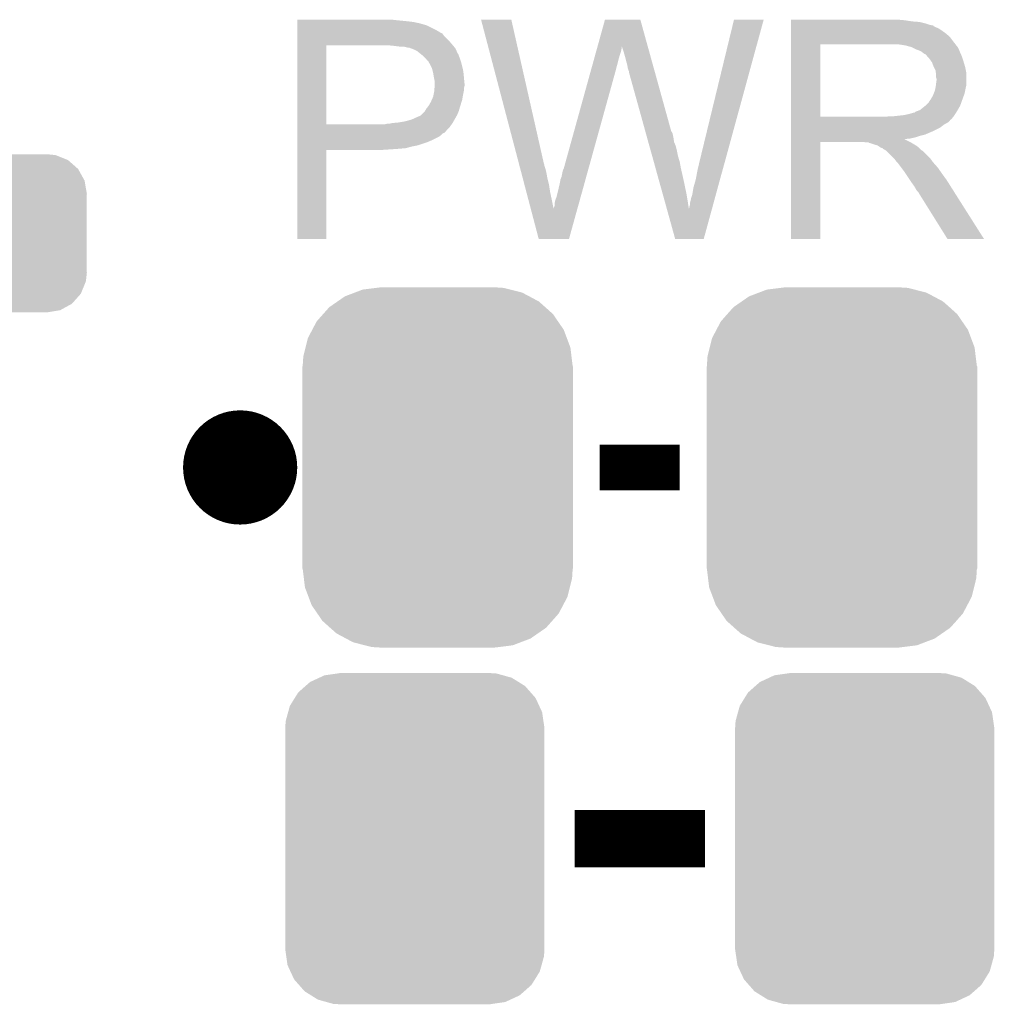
# Model space of a CAD drawing. Extents: x -0.05 to 0.95, y -0.15 to 1.54.
# Tile 6 of 33: x 0.43 to 0.6, y -0.03 to 0.14. Entities that reach past the tile are written whole.
import ezdxf

# ---------------------------------------------------------------- set-up
doc = ezdxf.new("R2010")
doc.units = 0
doc.layers.get('0').update_dxf_attribs({"linetype": 'CONTINUOUS'})
doc.layers.add('PRESSURE_25_CLICK_V100A_GTO', color=14, linetype='CONTINUOUS')
doc.layers.add('PRESSURE_25_CLICK_V100A_GTS', color=12, linetype='CONTINUOUS')

# ---------------------------------------------------------------- blocks, each defined once
blk = doc.blocks.new('CUSTOM_69')
for points in [[(-0.01834, 0.02744), (-0.01674, 0.02818), (0.01816, 0.02744), (0.01697, 0.02818)], [(-0.01674, 0.02818), (-0.01584, 0.0286), (0.01697, 0.02818), (0.01547, 0.0286)], [(-0.01584, 0.0286), (-0.01362, 0.02892), (0.01547, 0.0286), (0.01431, 0.02892)], [(-0.01362, 0.02892), (-0.0131, 0.029), (0.01431, 0.02892), (0.0131, 0.029)], [(-0.02042, 0.02561), (-0.01917, 0.02672), (0.02029, 0.02561), (0.01931, 0.02672)], [(-0.01917, 0.02672), (-0.01834, 0.02744), (0.01931, 0.02672), (0.01816, 0.02744)], [(-0.02188, 0.02327), (-0.02103, 0.02464), (0.02178, 0.02327), (0.02114, 0.02464)], [(-0.02103, 0.02464), (-0.02042, 0.02561), (0.02114, 0.02464), (0.02029, 0.02561)], [(-0.0222, 0.02214), (-0.02188, 0.02327), (0.0223, 0.02214), (0.02178, 0.02327)], [(-0.02262, 0.02061), (-0.0222, 0.02214), (0.02252, 0.02061), (0.0223, 0.02214)], [(-0.0227, 0.0194), (-0.02262, 0.02061), (0.0227, 0.0194), (0.02252, 0.02061)], [(-0.0227, -0.0194), (-0.0227, 0.0194), (0.0227, -0.0194), (0.0227, 0.0194)], [(-0.02252, -0.02061), (-0.0227, -0.0194), (0.02262, -0.02061), (0.0227, -0.0194)], [(-0.0223, -0.02214), (-0.02252, -0.02061), (0.0222, -0.02214), (0.02262, -0.02061)], [(-0.02178, -0.02327), (-0.0223, -0.02214), (0.02188, -0.02327), (0.0222, -0.02214)], [(-0.02114, -0.02464), (-0.02178, -0.02327), (0.02103, -0.02464), (0.02188, -0.02327)], [(-0.02029, -0.02561), (-0.02114, -0.02464), (0.02042, -0.02561), (0.02103, -0.02464)], [(-0.01931, -0.02672), (-0.02029, -0.02561), (0.01917, -0.02672), (0.02042, -0.02561)], [(-0.01816, -0.02744), (-0.01931, -0.02672), (0.01834, -0.02744), (0.01917, -0.02672)], [(-0.01697, -0.02818), (-0.01816, -0.02744), (0.01674, -0.02818), (0.01834, -0.02744)], [(-0.01547, -0.0286), (-0.01697, -0.02818), (0.01584, -0.0286), (0.01674, -0.02818)], [(-0.01431, -0.02892), (-0.01547, -0.0286), (0.01362, -0.02892), (0.01584, -0.0286)], [(-0.0131, -0.029), (-0.01431, -0.02892), (0.0131, -0.029), (0.01362, -0.02892)]]:
    blk.add_solid(points)
blk = doc.blocks.new('CUSTOM_70')
for points in [[(-0.01451, 0.03062), (-0.01315, 0.03114), (0.01479, 0.03062), (0.01274, 0.03114)], [(-0.01315, 0.03114), (-0.01076, 0.03144), (0.01274, 0.03114), (0.01157, 0.03144)], [(-0.01076, 0.03144), (-0.00985, 0.03155), (0.01157, 0.03144), (0.00985, 0.03155)], [(-0.01755, 0.02906), (-0.01625, 0.02996), (0.01772, 0.02906), (0.01604, 0.02996)], [(-0.01625, 0.02996), (-0.01451, 0.03062), (0.01604, 0.02996), (0.01479, 0.03062)], [(-0.02007, 0.02685), (-0.01898, 0.02807), (0.0202, 0.02685), (0.01884, 0.02807)], [(-0.01898, 0.02807), (-0.01755, 0.02906), (0.01884, 0.02807), (0.01772, 0.02906)], [(-0.02119, 0.02558), (-0.02007, 0.02685), (0.02107, 0.02558), (0.0202, 0.02685)], [(-0.02197, 0.02411), (-0.02119, 0.02558), (0.02208, 0.02411), (0.02107, 0.02558)], [(-0.02315, 0.021), (-0.02274, 0.02264), (0.02325, 0.021), (0.02263, 0.02264)], [(-0.02274, 0.02264), (-0.02197, 0.02411), (0.02263, 0.02264), (0.02208, 0.02411)], [(-0.02354, 0.01942), (-0.02315, 0.021), (0.02344, 0.01942), (0.02325, 0.021)], [(-0.02365, 0.0177), (-0.02354, 0.01942), (0.02365, 0.0177), (0.02344, 0.01942)], [(-0.0237, -0.0177), (-0.0237, 0.0177), (0.0237, -0.0177), (0.0237, 0.0177)], [(-0.02344, -0.01942), (-0.02365, -0.0177), (0.02354, -0.01942), (0.02365, -0.0177)], [(-0.02325, -0.021), (-0.02344, -0.01942), (0.02315, -0.021), (0.02354, -0.01942)], [(-0.02263, -0.02264), (-0.02325, -0.021), (0.02274, -0.02264), (0.02315, -0.021)], [(-0.02208, -0.02411), (-0.02263, -0.02264), (0.02197, -0.02411), (0.02274, -0.02264)], [(-0.02107, -0.02558), (-0.02208, -0.02411), (0.02119, -0.02558), (0.02197, -0.02411)], [(-0.0202, -0.02685), (-0.02107, -0.02558), (0.02007, -0.02685), (0.02119, -0.02558)], [(-0.01884, -0.02807), (-0.0202, -0.02685), (0.01898, -0.02807), (0.02007, -0.02685)], [(-0.01772, -0.02906), (-0.01884, -0.02807), (0.01755, -0.02906), (0.01898, -0.02807)], [(-0.01604, -0.02996), (-0.01772, -0.02906), (0.01625, -0.02996), (0.01755, -0.02906)], [(-0.01479, -0.03062), (-0.01604, -0.02996), (0.01451, -0.03062), (0.01625, -0.02996)], [(-0.01274, -0.03114), (-0.01479, -0.03062), (0.01315, -0.03114), (0.01451, -0.03062)], [(-0.01157, -0.03144), (-0.01274, -0.03114), (0.01076, -0.03144), (0.01315, -0.03114)], [(-0.00985, -0.03155), (-0.01157, -0.03144), (0.00985, -0.03155), (0.01076, -0.03144)]]:
    blk.add_solid(points)
blk = doc.blocks.new('CUSTOM_71')
for points in [[(-0.0092, 0.01369), (-0.00825, 0.01385), (0.00976, 0.01369), (0.00825, 0.01385)], [(-0.01358, 0.01127), (-0.01263, 0.01234), (0.01371, 0.01127), (0.01249, 0.01234)], [(-0.01263, 0.01234), (-0.01175, 0.01282), (0.01249, 0.01234), (0.01194, 0.01282)], [(-0.01175, 0.01282), (-0.01057, 0.01347), (0.01194, 0.01282), (0.01032, 0.01347)], [(-0.01057, 0.01347), (-0.0092, 0.01369), (0.01032, 0.01347), (0.00976, 0.01369)], [(-0.01475, 0.00922), (-0.01419, 0.01059), (0.01485, 0.00922), (0.01409, 0.01059)], [(-0.01419, 0.01059), (-0.01358, 0.01127), (0.01409, 0.01059), (0.01371, 0.01127)], [(-0.01508, 0.00841), (-0.01475, 0.00922), (0.01499, 0.00841), (0.01485, 0.00922)], [(-0.01525, 0.0069), (-0.01508, 0.00841), (0.01525, 0.0069), (0.01499, 0.00841)], [(-0.0152, 0.00607), (-0.01525, 0.0069), (0.0152, 0.00607), (0.01525, 0.0069)], [(-0.0152, -0.00607), (-0.0152, 0.00607), (0.0152, -0.00607), (0.0152, 0.00607)], [(-0.01525, -0.0069), (-0.0152, -0.00607), (0.01525, -0.0069), (0.0152, -0.00607)], [(-0.01499, -0.00841), (-0.01525, -0.0069), (0.01508, -0.00841), (0.01525, -0.0069)], [(-0.01485, -0.00922), (-0.01499, -0.00841), (0.01475, -0.00922), (0.01508, -0.00841)], [(-0.01409, -0.01059), (-0.01485, -0.00922), (0.01419, -0.01059), (0.01475, -0.00922)], [(-0.01371, -0.01127), (-0.01409, -0.01059), (0.01358, -0.01127), (0.01419, -0.01059)], [(-0.01249, -0.01234), (-0.01371, -0.01127), (0.01263, -0.01234), (0.01358, -0.01127)], [(-0.01194, -0.01282), (-0.01249, -0.01234), (0.01175, -0.01282), (0.01263, -0.01234)], [(-0.01032, -0.01347), (-0.01194, -0.01282), (0.01057, -0.01347), (0.01175, -0.01282)], [(-0.00976, -0.01369), (-0.01032, -0.01347), (0.0092, -0.01369), (0.01057, -0.01347)], [(-0.00825, -0.01385), (-0.00976, -0.01369), (0.00825, -0.01385), (0.0092, -0.01369)]]:
    blk.add_solid(points)

msp = doc.modelspace()

# ---------------------------------------------------------------- linework, layer by layer
at = {"layer": 'PRESSURE_25_CLICK_V100A_GTO', "const_width": 0.01}
msp.add_lwpolyline([(0.466, 0.065, 1), (0.476, 0.065, 1)], format="xyb", close=True, dxfattribs=at)
at = {"layer": 'PRESSURE_25_CLICK_V100A_GTO'}
for points, const_width in [([(0.534, 0.065), (0.548, 0.065)], 0.008), ([(0.5296, 0), (0.5524, 0)], 0.01)]:
    msp.add_lwpolyline(points, dxfattribs=dict(at, const_width=const_width))
for points in [[(0.481, 0.1433), (0.481, 0.1434), (0.4985, 0.1433), (0.4976, 0.1434)], [(0.481, 0.1431), (0.481, 0.1433), (0.5005, 0.1431), (0.4985, 0.1433)], [(0.481, 0.143), (0.481, 0.1431), (0.5013, 0.143), (0.5005, 0.1431)], [(0.51983, 0.1182), (0.5132, 0.1434), (0.5242, 0.1182), (0.5185, 0.1434)], [(0.5132, 0.1434), (0.5132, 0.1434), (0.5185, 0.1434), (0.5132, 0.1434)], [(0.5336, 0.1387), (0.5349, 0.1434), (0.5424, 0.1387), (0.5411, 0.1434)], [(0.5349, 0.1434), (0.5349, 0.1434), (0.5411, 0.1434), (0.5349, 0.1434)], [(0.5515, 0.1187), (0.5575, 0.1434), (0.55595, 0.1187), (0.5627, 0.1434)], [(0.5575, 0.1434), (0.5575, 0.1434), (0.5627, 0.1434), (0.5575, 0.1434)], [(0.5675, 0.1433), (0.5675, 0.1434), (0.5874, 0.1433), (0.5863, 0.1434)], [(0.5675, 0.1431), (0.5675, 0.1433), (0.5887, 0.1431), (0.5874, 0.1433)], [(0.5675, 0.143), (0.5675, 0.1431), (0.59, 0.143), (0.5887, 0.1431)], [(0.481, 0.1429), (0.481, 0.143), (0.5018, 0.1429), (0.5014, 0.143)], [(0.481, 0.1428), (0.481, 0.1429), (0.5023, 0.1428), (0.5018, 0.1429)], [(0.481, 0.1424), (0.481, 0.1428), (0.5037, 0.1424), (0.5023, 0.1428)], [(0.481, 0.1416), (0.481, 0.1424), (0.5053, 0.1416), (0.5037, 0.1424)], [(0.481, 0.1412), (0.481, 0.1416), (0.506, 0.1412), (0.5053, 0.1416)], [(0.5675, 0.1427), (0.5675, 0.143), (0.5912, 0.1427), (0.59, 0.143)], [(0.5675, 0.1425), (0.5675, 0.1427), (0.5918, 0.1425), (0.5912, 0.1427)], [(0.5675, 0.1424), (0.5675, 0.1425), (0.5923, 0.1424), (0.5918, 0.1425)], [(0.5675, 0.1423), (0.5675, 0.1424), (0.5924, 0.1423), (0.5924, 0.1424)], [(0.5675, 0.1424), (0.5675, 0.1424), (0.5924, 0.1424), (0.5923, 0.1424)], [(0.5675, 0.1421), (0.5675, 0.1423), (0.5928, 0.1421), (0.5924, 0.1423)], [(0.5675, 0.1419), (0.5675, 0.1421), (0.5933, 0.1419), (0.5928, 0.1421)], [(0.5675, 0.1415), (0.5675, 0.1419), (0.5939, 0.1415), (0.5933, 0.1419)], [(0.5675, 0.141), (0.5675, 0.1415), (0.5946, 0.141), (0.5939, 0.1415)], [(0.481, 0.1411), (0.481, 0.1412), (0.5061, 0.1411), (0.506, 0.1412)], [(0.481, 0.141), (0.481, 0.1411), (0.5064, 0.141), (0.5061, 0.1411)], [(0.481, 0.1406), (0.481, 0.141), (0.5067, 0.1406), (0.5064, 0.141)], [(0.481, 0.1397), (0.481, 0.1406), (0.5076, 0.1397), (0.5067, 0.1406)], [(0.481, 0.1391), (0.481, 0.1397), (0.5081, 0.1391), (0.5076, 0.1397)], [(0.5675, 0.1404), (0.5675, 0.141), (0.5953, 0.1404), (0.5946, 0.141)], [(0.5675, 0.1396), (0.5675, 0.1404), (0.5959, 0.1396), (0.5953, 0.1404)], [(0.481, 0.1389), (0.481, 0.1391), (0.50827, 0.1389), (0.5081, 0.1391)], [(0.481, 0.1251), (0.481, 0.1389), (0.4861, 0.1251), (0.4861, 0.1389)], [(0.4981, 0.1388), (0.4971, 0.1389), (0.50836, 0.1388), (0.50827, 0.1389)], [(0.4989, 0.1387), (0.4981, 0.1388), (0.50844, 0.1387), (0.50836, 0.1388)], [(0.5004, 0.1385), (0.4996, 0.1387), (0.50861, 0.1385), (0.50844, 0.1387)], [(0.50087, 0.1384), (0.5006, 0.1385), (0.5087, 0.1384), (0.50861, 0.1385)], [(0.5014, 0.1382), (0.50087, 0.1384), (0.50879, 0.1382), (0.5087, 0.1384)], [(0.502, 0.1379), (0.5014, 0.1382), (0.50892, 0.1379), (0.50879, 0.1382)], [(0.53335, 0.1378), (0.53349, 0.1383), (0.5377, 0.1378), (0.5378, 0.1383)], [(0.53349, 0.1383), (0.53357, 0.1386), (0.5378, 0.1383), (0.5378, 0.1386)], [(0.53357, 0.1386), (0.5336, 0.1387), (0.5378, 0.1386), (0.5379, 0.1387)], [(0.5379, 0.1386), (0.5379, 0.1387), (0.54243, 0.1386), (0.5424, 0.1387)], [(0.5382, 0.1377), (0.5379, 0.1386), (0.54268, 0.1377), (0.54243, 0.1386)], [(0.5675, 0.1391), (0.5675, 0.1396), (0.59629, 0.1391), (0.5959, 0.1396)], [(0.5675, 0.1264), (0.5675, 0.1391), (0.5726, 0.1264), (0.5726, 0.1391)], [(0.5675, 0.1391), (0.5675, 0.1391), (0.5726, 0.1391), (0.5847, 0.1391)], [(0.5875, 0.1389), (0.5862, 0.1391), (0.59644, 0.1389), (0.59629, 0.1391)], [(0.58823, 0.1387), (0.5875, 0.1389), (0.5966, 0.1387), (0.59644, 0.1389)], [(0.5886, 0.1386), (0.58823, 0.1387), (0.5966, 0.1386), (0.5966, 0.1387)], [(0.5894, 0.1382), (0.5886, 0.1386), (0.5969, 0.1382), (0.5967, 0.1386)], [(0.5886, 0.1386), (0.5886, 0.1386), (0.5967, 0.1386), (0.5966, 0.1386)], [(0.5902, 0.1379), (0.5894, 0.1382), (0.59702, 0.1379), (0.5969, 0.1382)], [(0.5025, 0.1375), (0.502, 0.1379), (0.5091, 0.1375), (0.50892, 0.1379)], [(0.50263, 0.1374), (0.5025, 0.1375), (0.5092, 0.1374), (0.5091, 0.1375)], [(0.503, 0.1371), (0.50263, 0.1374), (0.5093, 0.1371), (0.5092, 0.1374)], [(0.5035, 0.1366), (0.503, 0.1371), (0.5095, 0.1366), (0.5093, 0.1371)], [(0.5036, 0.1365), (0.5035, 0.1366), (0.50953, 0.1365), (0.5095, 0.1366)], [(0.5038, 0.1362), (0.5036, 0.1365), (0.50963, 0.1362), (0.50953, 0.1365)], [(0.50401, 0.136), (0.5039, 0.1362), (0.5097, 0.136), (0.50963, 0.1362)], [(0.53277, 0.1357), (0.53299, 0.1365), (0.5371, 0.1357), (0.5373, 0.1365)], [(0.53299, 0.1365), (0.53318, 0.1372), (0.5373, 0.1365), (0.5375, 0.1372)], [(0.53318, 0.1372), (0.53335, 0.1378), (0.5375, 0.1372), (0.5377, 0.1378)], [(0.5384, 0.137), (0.5382, 0.1377), (0.54287, 0.137), (0.54268, 0.1377)], [(0.5386, 0.1362), (0.5384, 0.137), (0.54309, 0.1362), (0.54287, 0.137)], [(0.5388, 0.1355), (0.5386, 0.1362), (0.54329, 0.1355), (0.54309, 0.1362)], [(0.59047, 0.1377), (0.5902, 0.1379), (0.5971, 0.1377), (0.59702, 0.1379)], [(0.5906, 0.1376), (0.59047, 0.1377), (0.59714, 0.1376), (0.5971, 0.1377)], [(0.5909, 0.1374), (0.5906, 0.1376), (0.59723, 0.1374), (0.59714, 0.1376)], [(0.59135, 0.137), (0.591, 0.1374), (0.5974, 0.137), (0.59723, 0.1374)], [(0.5917, 0.1366), (0.59135, 0.137), (0.59753, 0.1366), (0.5974, 0.137)], [(0.59206, 0.1361), (0.5917, 0.1366), (0.5977, 0.1361), (0.59753, 0.1366)], [(0.5043, 0.1355), (0.50401, 0.136), (0.50982, 0.1355), (0.5097, 0.136)], [(0.50445, 0.1352), (0.5043, 0.1355), (0.5099, 0.1352), (0.50982, 0.1355)], [(0.5046, 0.1349), (0.50445, 0.1352), (0.50997, 0.1349), (0.5099, 0.1352)], [(0.50475, 0.1343), (0.5046, 0.1349), (0.5101, 0.1343), (0.50997, 0.1349)], [(0.53235, 0.1342), (0.53257, 0.135), (0.5367, 0.1342), (0.5369, 0.135)], [(0.53257, 0.135), (0.53277, 0.1357), (0.5369, 0.135), (0.5371, 0.1357)], [(0.5389, 0.1349), (0.5388, 0.1355), (0.54345, 0.1349), (0.54329, 0.1355)], [(0.539, 0.1346), (0.5389, 0.1349), (0.54354, 0.1346), (0.54345, 0.1349)], [(0.5391, 0.1344), (0.539, 0.1346), (0.54359, 0.1344), (0.54354, 0.1346)], [(0.5922, 0.1359), (0.59206, 0.1361), (0.59776, 0.1359), (0.5977, 0.1361)], [(0.5925, 0.1351), (0.5922, 0.1359), (0.598, 0.1351), (0.59776, 0.1359)], [(0.5928, 0.1345), (0.5925, 0.1351), (0.59812, 0.1345), (0.598, 0.1351)], [(0.59286, 0.1341), (0.5928, 0.1345), (0.5982, 0.1341), (0.59812, 0.1345)], [(0.5048, 0.1341), (0.50475, 0.1343), (0.51012, 0.1341), (0.5101, 0.1343)], [(0.5049, 0.1335), (0.5048, 0.1341), (0.51018, 0.1335), (0.51012, 0.1341)], [(0.50494, 0.1333), (0.5049, 0.1335), (0.5102, 0.1333), (0.51018, 0.1335)], [(0.5051, 0.1325), (0.50494, 0.1333), (0.51027, 0.1325), (0.5102, 0.1333)], [(0.5277, 0.1174), (0.53235, 0.1342), (0.53204, 0.1174), (0.5367, 0.1342)], [(0.5391, 0.1342), (0.5391, 0.1344), (0.54365, 0.1342), (0.54359, 0.1344)], [(0.54196, 0.1239), (0.5391, 0.1342), (0.5465, 0.1239), (0.54365, 0.1342)], [(0.5929, 0.1338), (0.59286, 0.1341), (0.5982, 0.1338), (0.5982, 0.1341)], [(0.59286, 0.1319), (0.593, 0.1329), (0.5982, 0.1319), (0.5982, 0.1329)], [(0.5929, 0.1333), (0.5929, 0.1338), (0.5982, 0.1333), (0.5982, 0.1338)], [(0.593, 0.133), (0.5929, 0.1333), (0.5982, 0.133), (0.5982, 0.1333)], [(0.593, 0.1329), (0.593, 0.133), (0.5982, 0.1329), (0.5982, 0.133)], [(0.50501, 0.131), (0.50504, 0.1314), (0.5102, 0.131), (0.5102, 0.1314)], [(0.50504, 0.1314), (0.50508, 0.1318), (0.5102, 0.1314), (0.5103, 0.1318)], [(0.50508, 0.1318), (0.5051, 0.1321), (0.5103, 0.1318), (0.5103, 0.1321)], [(0.5051, 0.1322), (0.5051, 0.1325), (0.5103, 0.1322), (0.51027, 0.1325)], [(0.5051, 0.1321), (0.5051, 0.1322), (0.5103, 0.1321), (0.5103, 0.1322)], [(0.5927, 0.131), (0.5928, 0.1315), (0.598, 0.131), (0.5981, 0.1315)], [(0.5928, 0.1315), (0.59286, 0.1319), (0.5981, 0.1315), (0.5982, 0.1319)], [(0.5044, 0.129), (0.50458, 0.1294), (0.50978, 0.129), (0.5099, 0.1294)], [(0.50458, 0.1294), (0.5048, 0.1299), (0.5099, 0.1294), (0.50998, 0.1299)], [(0.5048, 0.1299), (0.50482, 0.13), (0.50998, 0.1299), (0.51, 0.13)], [(0.50482, 0.13), (0.505, 0.1309), (0.51, 0.13), (0.51018, 0.1309)], [(0.505, 0.1309), (0.50501, 0.131), (0.51018, 0.1309), (0.5102, 0.131)], [(0.5916, 0.1289), (0.5919, 0.1294), (0.59732, 0.1289), (0.5975, 0.1294)], [(0.5919, 0.1294), (0.592, 0.1295), (0.5975, 0.1294), (0.59754, 0.1295)], [(0.592, 0.1295), (0.5921, 0.1297), (0.59754, 0.1295), (0.59761, 0.1297)], [(0.5921, 0.1297), (0.5923, 0.13), (0.59761, 0.1297), (0.59772, 0.13)], [(0.5923, 0.13), (0.5925, 0.1305), (0.59772, 0.13), (0.5979, 0.1305)], [(0.5925, 0.1305), (0.5927, 0.131), (0.5979, 0.1305), (0.598, 0.131)], [(0.50336, 0.1274), (0.5036, 0.1278), (0.5093, 0.1274), (0.50941, 0.1278)], [(0.5036, 0.1278), (0.50384, 0.1281), (0.50941, 0.1278), (0.5095, 0.1281)], [(0.50384, 0.1281), (0.504, 0.1283), (0.5095, 0.1281), (0.50956, 0.1283)], [(0.504, 0.1283), (0.5044, 0.129), (0.50956, 0.1283), (0.50978, 0.129)], [(0.5896, 0.1274), (0.5901, 0.1276), (0.59657, 0.1274), (0.59669, 0.1276)], [(0.5901, 0.1276), (0.59097, 0.1283), (0.59669, 0.1276), (0.5971, 0.1283)], [(0.59097, 0.1283), (0.5911, 0.1284), (0.5971, 0.1283), (0.59714, 0.1284)], [(0.5911, 0.1284), (0.5916, 0.1289), (0.59714, 0.1284), (0.59732, 0.1289)], [(0.4999, 0.1256), (0.501, 0.1259), (0.50837, 0.1256), (0.50854, 0.1259)], [(0.501, 0.1259), (0.5021, 0.1264), (0.50854, 0.1259), (0.50883, 0.1264)], [(0.5021, 0.1264), (0.5026, 0.1266), (0.50883, 0.1264), (0.50894, 0.1266)], [(0.5026, 0.1266), (0.5027, 0.1267), (0.50894, 0.1266), (0.509, 0.1267)], [(0.5027, 0.1267), (0.5033, 0.1273), (0.509, 0.1267), (0.50926, 0.1273)], [(0.5033, 0.1273), (0.50336, 0.1274), (0.50926, 0.1273), (0.5093, 0.1274)], [(0.5675, 0.126), (0.5675, 0.1264), (0.5956, 0.126), (0.59592, 0.1264)], [(0.5675, 0.1264), (0.5675, 0.1264), (0.5841, 0.1264), (0.5726, 0.1264)], [(0.5675, 0.1259), (0.5675, 0.126), (0.5955, 0.1259), (0.5956, 0.126)], [(0.5675, 0.1257), (0.5675, 0.1259), (0.5953, 0.1257), (0.5954, 0.1259)], [(0.5675, 0.1259), (0.5675, 0.1259), (0.5954, 0.1259), (0.5955, 0.1259)], [(0.5841, 0.1264), (0.5847, 0.1265), (0.59592, 0.1264), (0.596, 0.1265)], [(0.5855, 0.1265), (0.5873, 0.1267), (0.596, 0.1265), (0.59613, 0.1267)], [(0.5873, 0.1267), (0.5882, 0.1269), (0.59613, 0.1267), (0.59627, 0.1269)], [(0.5882, 0.1269), (0.5889, 0.1271), (0.59627, 0.1269), (0.5964, 0.1271)], [(0.5891, 0.1271), (0.5893, 0.1273), (0.5964, 0.1271), (0.59652, 0.1273)], [(0.5893, 0.1273), (0.5896, 0.1274), (0.59652, 0.1273), (0.59657, 0.1274)], [(0.481, 0.1246), (0.481, 0.1251), (0.5077, 0.1246), (0.50806, 0.1251)], [(0.481, 0.1251), (0.481, 0.1251), (0.4964, 0.1251), (0.4861, 0.1251)], [(0.481, 0.124), (0.481, 0.1246), (0.5071, 0.124), (0.5077, 0.1246)], [(0.4964, 0.1251), (0.4968, 0.1252), (0.50806, 0.1251), (0.50813, 0.1252)], [(0.4972, 0.1252), (0.4976, 0.1253), (0.50813, 0.1252), (0.5082, 0.1253)], [(0.4976, 0.1253), (0.4987, 0.1254), (0.5082, 0.1253), (0.50826, 0.1254)], [(0.4987, 0.1254), (0.4999, 0.1256), (0.50826, 0.1254), (0.50837, 0.1256)], [(0.5675, 0.1255), (0.5675, 0.1257), (0.5951, 0.1255), (0.5953, 0.1257)], [(0.5675, 0.1253), (0.5675, 0.1255), (0.5948, 0.1253), (0.5951, 0.1255)], [(0.5675, 0.1251), (0.5675, 0.1253), (0.5944, 0.1251), (0.5948, 0.1253)], [(0.5675, 0.1245), (0.5675, 0.1251), (0.5936, 0.1245), (0.5944, 0.1251)], [(0.5675, 0.1239), (0.5675, 0.1245), (0.5924, 0.1239), (0.5936, 0.1245)], [(0.481, 0.1239), (0.481, 0.124), (0.5071, 0.1239), (0.5071, 0.124)], [(0.481, 0.1236), (0.481, 0.1239), (0.5068, 0.1236), (0.5071, 0.1239)], [(0.481, 0.1235), (0.481, 0.1236), (0.5065, 0.1235), (0.5068, 0.1236)], [(0.481, 0.1232), (0.481, 0.1235), (0.5062, 0.1232), (0.5065, 0.1235)], [(0.481, 0.1229), (0.481, 0.1232), (0.5058, 0.1229), (0.5062, 0.1232)], [(0.481, 0.1223), (0.481, 0.1229), (0.5046, 0.1223), (0.5058, 0.1229)], [(0.54204, 0.1236), (0.54196, 0.1239), (0.5467, 0.1236), (0.5465, 0.1239)], [(0.54215, 0.1232), (0.54204, 0.1236), (0.5468, 0.1232), (0.5467, 0.1236)], [(0.54229, 0.1227), (0.54215, 0.1232), (0.5469, 0.1227), (0.5468, 0.1232)], [(0.54248, 0.122), (0.54229, 0.1227), (0.547, 0.122), (0.5469, 0.1227)], [(0.5675, 0.1233), (0.5675, 0.1239), (0.591, 0.1233), (0.5924, 0.1239)], [(0.5675, 0.1231), (0.5675, 0.1233), (0.5902, 0.1231), (0.591, 0.1233)], [(0.5675, 0.1228), (0.5675, 0.1231), (0.5893, 0.1228), (0.5902, 0.1231)], [(0.5675, 0.1226), (0.5675, 0.1228), (0.5884, 0.1226), (0.5893, 0.1228)], [(0.5675, 0.1225), (0.5675, 0.1226), (0.5874, 0.1225), (0.5884, 0.1226)], [(0.5675, 0.1224), (0.5675, 0.1225), (0.5875, 0.1224), (0.5874, 0.1225)], [(0.481, 0.122), (0.481, 0.1223), (0.5039, 0.122), (0.5046, 0.1223)], [(0.481, 0.1214), (0.481, 0.122), (0.5021, 0.1214), (0.5039, 0.122)], [(0.481, 0.1212), (0.481, 0.1214), (0.5011, 0.1212), (0.5021, 0.1214)], [(0.481, 0.1209), (0.481, 0.1212), (0.5, 0.1209), (0.5011, 0.1212)], [(0.481, 0.1208), (0.481, 0.1209), (0.4988, 0.1208), (0.5, 0.1209)], [(0.481, 0.1207), (0.481, 0.1208), (0.4974, 0.1207), (0.4988, 0.1208)], [(0.481, 0.1206), (0.481, 0.1207), (0.4959, 0.1206), (0.4974, 0.1207)], [(0.54268, 0.1213), (0.54248, 0.122), (0.5473, 0.1213), (0.547, 0.122)], [(0.5429, 0.1205), (0.54268, 0.1213), (0.5475, 0.1205), (0.5473, 0.1213)], [(0.5675, 0.122), (0.5675, 0.1224), (0.5883, 0.122), (0.5875, 0.1224)], [(0.5675, 0.105), (0.5675, 0.122), (0.5726, 0.105), (0.5726, 0.122)], [(0.5675, 0.122), (0.5675, 0.122), (0.5726, 0.122), (0.5802, 0.122)], [(0.5806, 0.1219), (0.5802, 0.122), (0.5885, 0.1219), (0.5883, 0.122)], [(0.5812, 0.1218), (0.5811, 0.1219), (0.58867, 0.1218), (0.5885, 0.1219)], [(0.5822, 0.1215), (0.5813, 0.1218), (0.58917, 0.1215), (0.58867, 0.1218)], [(0.5826, 0.1214), (0.5822, 0.1215), (0.58933, 0.1214), (0.58917, 0.1215)], [(0.58275, 0.1213), (0.5826, 0.1214), (0.5895, 0.1213), (0.58933, 0.1214)], [(0.5832, 0.121), (0.58275, 0.1213), (0.58988, 0.121), (0.5895, 0.1213)], [(0.5835, 0.1209), (0.5832, 0.121), (0.59, 0.1209), (0.58988, 0.121)], [(0.5836, 0.1208), (0.5836, 0.1209), (0.5901, 0.1208), (0.59, 0.1209)], [(0.5841, 0.1205), (0.5836, 0.1208), (0.5904, 0.1205), (0.5901, 0.1208)], [(0.481, 0.105), (0.481, 0.1206), (0.4861, 0.105), (0.4861, 0.1206)], [(0.481, 0.1206), (0.481, 0.1206), (0.4861, 0.1206), (0.4959, 0.1206)], [(0.54318, 0.1195), (0.5429, 0.1205), (0.5477, 0.1195), (0.5475, 0.1205)], [(0.54346, 0.1185), (0.54318, 0.1195), (0.548, 0.1185), (0.5477, 0.1195)], [(0.5842, 0.1204), (0.5841, 0.1205), (0.5906, 0.1204), (0.5904, 0.1205)], [(0.5854, 0.1192), (0.5842, 0.1204), (0.5918, 0.1192), (0.5906, 0.1204)], [(0.5857, 0.1189), (0.5854, 0.1192), (0.59203, 0.1189), (0.5918, 0.1192)], [(0.51988, 0.118), (0.51983, 0.1182), (0.5243, 0.118), (0.5242, 0.1182)], [(0.51993, 0.1178), (0.51988, 0.118), (0.5243, 0.1178), (0.5243, 0.118)], [(0.52009, 0.1172), (0.51993, 0.1178), (0.5245, 0.1172), (0.5243, 0.1178)], [(0.5276, 0.1172), (0.5277, 0.1174), (0.53198, 0.1172), (0.53204, 0.1174)], [(0.54376, 0.1174), (0.54346, 0.1185), (0.5482, 0.1174), (0.548, 0.1185)], [(0.54437, 0.1152), (0.54376, 0.1174), (0.5487, 0.1152), (0.5482, 0.1174)], [(0.5511, 0.117), (0.5515, 0.1187), (0.55548, 0.117), (0.55595, 0.1187)], [(0.586, 0.1185), (0.5857, 0.1189), (0.59232, 0.1185), (0.59203, 0.1189)], [(0.5861, 0.1184), (0.586, 0.1185), (0.5924, 0.1184), (0.59232, 0.1185)], [(0.5862, 0.1183), (0.5861, 0.1184), (0.59249, 0.1183), (0.5924, 0.1184)], [(0.5868, 0.1175), (0.5862, 0.1183), (0.5932, 0.1175), (0.59249, 0.1183)], [(0.5874, 0.1167), (0.5868, 0.1175), (0.59376, 0.1167), (0.5932, 0.1175)], [(0.5202, 0.1168), (0.52009, 0.1172), (0.5246, 0.1168), (0.5245, 0.1172)], [(0.52033, 0.1163), (0.5202, 0.1168), (0.5247, 0.1163), (0.5246, 0.1168)], [(0.52049, 0.1157), (0.52033, 0.1163), (0.5248, 0.1157), (0.5247, 0.1163)], [(0.5208, 0.1145), (0.52049, 0.1157), (0.5251, 0.1145), (0.5248, 0.1157)], [(0.5271, 0.1154), (0.5273, 0.1159), (0.53148, 0.1154), (0.53162, 0.1159)], [(0.5273, 0.1159), (0.5275, 0.1169), (0.53162, 0.1159), (0.5319, 0.1169)], [(0.5275, 0.1169), (0.5276, 0.1172), (0.5319, 0.1169), (0.53198, 0.1172)], [(0.5508, 0.1154), (0.5511, 0.117), (0.55504, 0.1154), (0.55548, 0.117)], [(0.58753, 0.1165), (0.5874, 0.1167), (0.5939, 0.1165), (0.59376, 0.1167)], [(0.58827, 0.1154), (0.58753, 0.1165), (0.5947, 0.1154), (0.5939, 0.1165)], [(0.52114, 0.1132), (0.5208, 0.1145), (0.5253, 0.1132), (0.5251, 0.1145)], [(0.5267, 0.1135), (0.527, 0.1148), (0.53096, 0.1135), (0.53132, 0.1148)], [(0.527, 0.1148), (0.5271, 0.1154), (0.53132, 0.1148), (0.53148, 0.1154)], [(0.54504, 0.1128), (0.54437, 0.1152), (0.5492, 0.1128), (0.5487, 0.1152)], [(0.5502, 0.1128), (0.5504, 0.114), (0.55433, 0.1128), (0.55466, 0.114)], [(0.5504, 0.114), (0.5508, 0.1154), (0.55466, 0.114), (0.55504, 0.1154)], [(0.5886, 0.1149), (0.58827, 0.1154), (0.59502, 0.1149), (0.5947, 0.1154)], [(0.5891, 0.1142), (0.5886, 0.1149), (0.59546, 0.1142), (0.59502, 0.1149)], [(0.5895, 0.1135), (0.5891, 0.1142), (0.59591, 0.1135), (0.59546, 0.1142)], [(0.52151, 0.1118), (0.52114, 0.1132), (0.5256, 0.1118), (0.5253, 0.1132)], [(0.5262, 0.1118), (0.5264, 0.1123), (0.53049, 0.1118), (0.53062, 0.1123)], [(0.5264, 0.1123), (0.5267, 0.1135), (0.53062, 0.1123), (0.53096, 0.1135)], [(0.54573, 0.11031), (0.54504, 0.1128), (0.5496, 0.11031), (0.5492, 0.1128)], [(0.5499, 0.1117), (0.55, 0.1122), (0.55403, 0.1117), (0.55417, 0.1122)], [(0.55, 0.1122), (0.5502, 0.1128), (0.55417, 0.1122), (0.55433, 0.1128)], [(0.5898, 0.1132), (0.5895, 0.1135), (0.5961, 0.1132), (0.59591, 0.1135)], [(0.5899, 0.113), (0.5898, 0.1132), (0.59622, 0.113), (0.5961, 0.1132)], [(0.5949, 0.105), (0.5899, 0.113), (0.6013, 0.105), (0.59622, 0.113)], [(0.5219, 0.11031), (0.52151, 0.1118), (0.5259, 0.11031), (0.5256, 0.1118)], [(0.5259, 0.1104), (0.526, 0.1106), (0.5301, 0.1104), (0.53015, 0.1106)], [(0.5259, 0.11031), (0.5259, 0.1104), (0.53007, 0.11031), (0.5301, 0.1104)], [(0.526, 0.1106), (0.5261, 0.1109), (0.53015, 0.1106), (0.53024, 0.1109)], [(0.5261, 0.1113), (0.5262, 0.1118), (0.53035, 0.1113), (0.53049, 0.1118)], [(0.5261, 0.1109), (0.5261, 0.1113), (0.53024, 0.1109), (0.53035, 0.1113)], [(0.5496, 0.1104), (0.5497, 0.1105), (0.55368, 0.1104), (0.5537, 0.1105)], [(0.5496, 0.11031), (0.5496, 0.1104), (0.55365, 0.11031), (0.55368, 0.1104)], [(0.5497, 0.1107), (0.5498, 0.111), (0.55376, 0.1107), (0.55384, 0.111)], [(0.5497, 0.1105), (0.5497, 0.1107), (0.5537, 0.1105), (0.55376, 0.1107)], [(0.5498, 0.1113), (0.5499, 0.1117), (0.55392, 0.1113), (0.55403, 0.1117)], [(0.5498, 0.111), (0.5498, 0.1113), (0.55384, 0.111), (0.55392, 0.1113)], [(0.5233, 0.105), (0.5219, 0.11031), (0.5286, 0.105), (0.53007, 0.11031)], [(0.5472, 0.105), (0.54573, 0.11031), (0.5522, 0.105), (0.55365, 0.11031)], [(0.6013, 0.105), (0.6013, 0.105), (0.6013, 0.105), (0.5949, 0.105)]]:
    msp.add_solid(points, dxfattribs=at)

# ---------------------------------------------------------------- block references
at = {"layer": 'PRESSURE_25_CLICK_V100A_GTS'}
for name, p in [('CUSTOM_71', (0.4289, 0.106)), ('CUSTOM_70', (0.5056, 0.065)), ('CUSTOM_70', (0.5764, 0.065)), ('CUSTOM_69', (0.5016, 0)), ('CUSTOM_69', (0.5804, 0))]:
    msp.add_blockref(name, p, dxfattribs=at)

doc.saveas('drawing.dxf')
